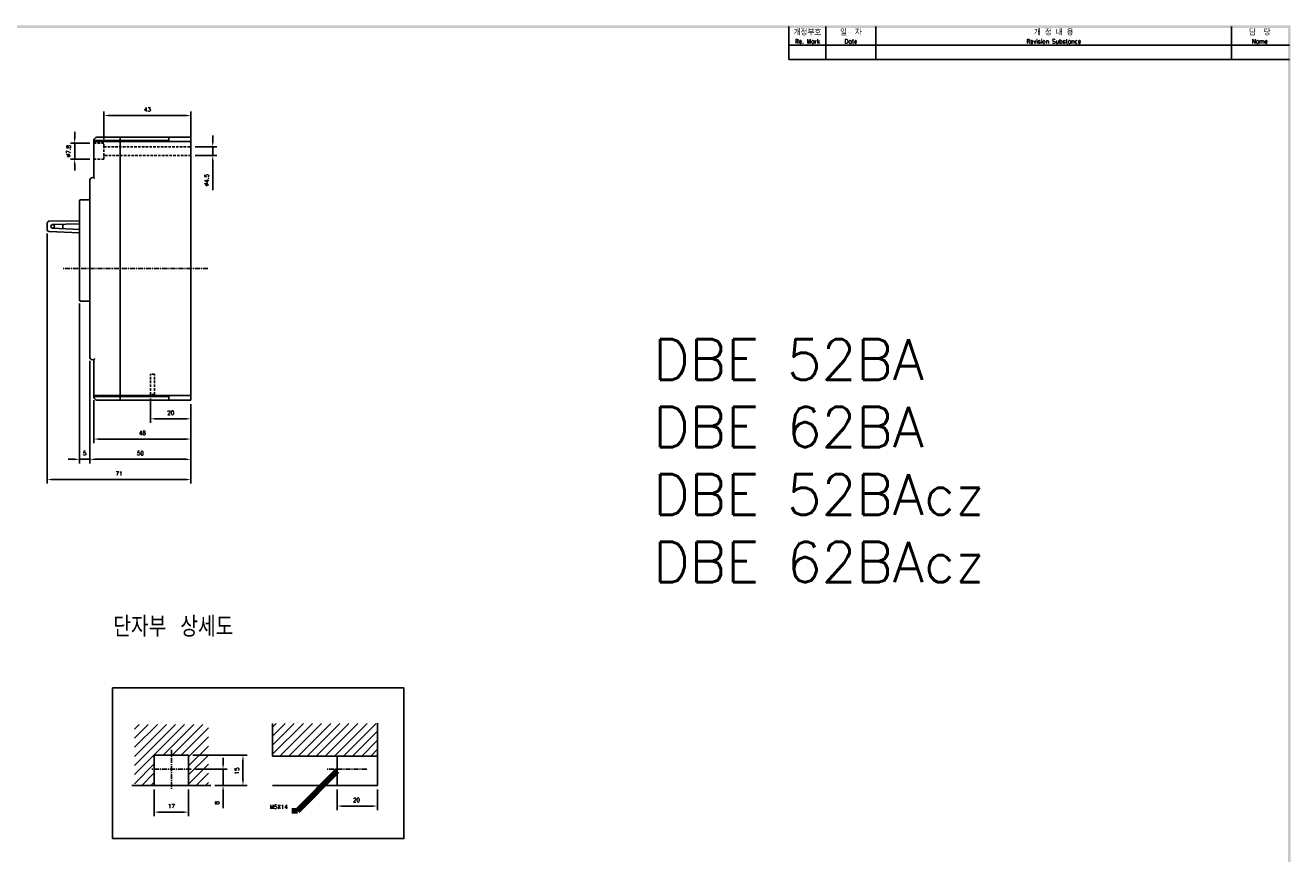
# Model space of a CAD drawing. Extents: x -26 to 1050, y -162 to 594.
# Tile 5 of 5: x 421 to 1045, y 180 to 589. Entities that reach past the tile are written whole.
import ezdxf

# ---------------------------------------------------------------- set-up
doc = ezdxf.new("R2010")
doc.units = 0
doc.header["$MEASUREMENT"] = 0
doc.linetypes.add('CENTER', pattern=[2, 1.25, -0.25, 0.25, -0.25])
doc.linetypes.add('HIDDEN', pattern=[0.375, 0.25, -0.125])
doc.layers.get('0').update_dxf_attribs({"linetype": 'CONTINUOUS'})
for name, color, linetype in [('cen', 1, 'CENTER'), ('di', 3, 'CONTINUOUS'), ('DIM', 3, 'CONTINUOUS'), ('dimtaxt', 3, 'CONTINUOUS'), ('dwg', 7, 'CONTINUOUS'), ('hi', 5, 'HIDDEN'), ('text', 3, 'CONTINUOUS')]:
    doc.layers.add(name, color=color, linetype=linetype)
doc.styles.add('KIM', font='ROMANS.shx', dxfattribs={"height": 5, "bigfont": 'GSG1.shx'})
doc.styles.get("Standard").update_dxf_attribs({"font": 'romans.shx', "height": 2, "bigfont": 'hgs.shx'})
doc.dimstyles.get("Standard").update_dxf_attribs({"dimscale": 0, "dimtxt": 2, "dimasz": 2, "dimexe": 0.5, "dimexo": 0.5, "dimgap": 1, "dimtad": 1, "dimdsep": 46, "dimtxsty": 'Standard', "dimcen": 0, "dimclrd": 3, "dimclre": 3, "dimclrt": 3, "dimadec": 0, "dimazin": 2, "dimtp": 0.1, "dimtm": 0.1, "dimtfac": 1, "dimtmove": 0, "dimatfit": 3, "dimfxl": 0, "dimtolj": 1, "dimarcsym": 0})
doc.dimstyles.new('STANDARD$0', dxfattribs={"dimtxt": 5, "dimasz": 5, "dimexe": 1, "dimexo": 2, "dimgap": 2, "dimtad": 1, "dimdec": 4, "dimzin": 12, "dimdsep": 46, "dimtxsty": 'KIM', "dimcen": -1, "dimdle": 0.1, "dimadec": 0, "dimazin": 0, "dimtfac": 1, "dimtdec": 4, "dimtmove": 0, "dimatfit": 3, "dimfxl": 0, "dimtolj": 1, "dimtzin": 0, "dimarcsym": 0})

# ---------------------------------------------------------------- blocks, each defined once
blk = doc.blocks.new('*D220')
at = {"layer": 'di'}
for p, q in [((518.4, 224.36), (518.4, 227.16)), ((504.63, 221.56), (520.4, 221.56)), ((518.4, 221.56), (518.4, 213.56)), ((514.38, 213.56), (520.4, 213.56)), ((518.4, 210.76), (518.4, 202.3))]:
    blk.add_line(p, q, dxfattribs=at)
for points in [[(517.93, 224.36), (518.86, 224.36), (518.4, 221.56)], [(517.93, 210.76), (518.86, 210.76), (518.4, 213.56)]]:
    blk.add_solid(points, dxfattribs=at)
at = {"layer": 'di', "insert": (515.4, 204.96), "char_height": 2, "attachment_point": 5, "rotation": 90}
blk.add_mtext('\\A1;8', dxfattribs=at)
blk = doc.blocks.new('*D196')
at = {"layer": 'di'}
for p, q in [((503.38, 228.56), (530.2, 228.56)), ((528.2, 216.36), (528.2, 225.76)), ((514.88, 213.56), (530.2, 213.56))]:
    blk.add_line(p, q, dxfattribs=at)
for points in [[(527.73, 225.76), (528.67, 225.76), (528.2, 228.56)], [(527.73, 216.36), (528.67, 216.36), (528.2, 213.56)]]:
    blk.add_solid(points, dxfattribs=at)
at = {"layer": 'di', "insert": (525.2, 220.74), "char_height": 2, "attachment_point": 5, "rotation": 90}
blk.add_mtext('\\A1;15', dxfattribs=at)
blk = doc.blocks.new('*D221')
at = {"layer": 'di'}
for p, q in [((574.66, 211.56), (574.66, 201.38)), ((594.66, 211.56), (594.66, 201.38)), ((577.46, 203.38), (591.86, 203.38))]:
    blk.add_line(p, q, dxfattribs=at)
for points in [[(577.46, 203.84), (577.46, 202.91), (574.66, 203.38)], [(591.86, 203.84), (591.86, 202.91), (594.66, 203.38)]]:
    blk.add_solid(points, dxfattribs=at)
at = {"layer": 'di', "insert": (584.23, 206.38), "char_height": 2, "attachment_point": 5}
blk.add_mtext('\\A1;20', dxfattribs=at)
blk = doc.blocks.new('*D201')
at = {"layer": 'di'}
for p, q in [((454.54, 403.83), (454.54, 382.64)), ((502.54, 401.83), (502.54, 382.64)), ((499.74, 384.64), (457.34, 384.64))]:
    blk.add_line(p, q, dxfattribs=at)
for points in [[(457.34, 385.11), (457.34, 384.18), (454.54, 384.64)], [(499.74, 385.11), (499.74, 384.18), (502.54, 384.64)]]:
    blk.add_solid(points, dxfattribs=at)
at = {"layer": 'di', "insert": (478.54, 387.64), "char_height": 2, "attachment_point": 5}
blk.add_mtext('\\A1;48', dxfattribs=at)
blk = doc.blocks.new('*D202')
at = {"layer": 'di'}
for p, q in [((482.54, 404.63), (482.54, 392.64)), ((502.54, 401.83), (502.54, 392.64)), ((485.34, 394.64), (499.74, 394.64))]:
    blk.add_line(p, q, dxfattribs=at)
for points in [[(485.34, 395.11), (485.34, 394.18), (482.54, 394.64)], [(499.74, 395.11), (499.74, 394.18), (502.54, 394.64)]]:
    blk.add_solid(points, dxfattribs=at)
at = {"layer": 'di', "insert": (492.54, 397.64), "char_height": 2, "attachment_point": 5}
blk.add_mtext('\\A1;20', dxfattribs=at)
blk = doc.blocks.new('*D203')
at = {"layer": 'di'}
for p, q in [((452.54, 423.33), (452.54, 372.64)), ((502.54, 401.83), (502.54, 372.64)), ((455.34, 374.64), (499.74, 374.64))]:
    blk.add_line(p, q, dxfattribs=at)
for points in [[(455.34, 375.11), (455.34, 374.18), (452.54, 374.64)], [(499.74, 375.11), (499.74, 374.18), (502.54, 374.64)]]:
    blk.add_solid(points, dxfattribs=at)
at = {"layer": 'di', "insert": (477.54, 377.64), "char_height": 2, "attachment_point": 5}
blk.add_mtext('\\A1;50', dxfattribs=at)
blk = doc.blocks.new('*D204')
at = {"layer": 'di'}
for p, q in [((447.54, 451.63), (447.54, 372.64)), ((452.54, 423.33), (452.54, 372.64)), ((444.74, 374.64), (441.94, 374.64)), ((447.54, 374.64), (452.54, 374.64)), ((455.34, 374.64), (458.14, 374.64))]:
    blk.add_line(p, q, dxfattribs=at)
for points in [[(444.74, 375.11), (444.74, 374.18), (447.54, 374.64)], [(455.34, 375.11), (455.34, 374.18), (452.54, 374.64)]]:
    blk.add_solid(points, dxfattribs=at)
at = {"layer": 'di', "insert": (450.04, 377.64), "char_height": 2, "attachment_point": 5}
blk.add_mtext('\\A1;5', dxfattribs=at)
blk = doc.blocks.new('*D205')
at = {"layer": 'di'}
for p, q in [((431.52, 486.23), (431.52, 362.64)), ((502.54, 401.83), (502.54, 362.64)), ((434.32, 364.64), (499.74, 364.64))]:
    blk.add_line(p, q, dxfattribs=at)
for points in [[(434.32, 365.11), (434.32, 364.18), (431.52, 364.64)], [(499.74, 365.11), (499.74, 364.18), (502.54, 364.64)]]:
    blk.add_solid(points, dxfattribs=at)
at = {"layer": 'di', "insert": (467.03, 367.64), "char_height": 2, "attachment_point": 5}
blk.add_mtext('\\A1;71', dxfattribs=at)
blk = doc.blocks.new('*D206')
at = {"layer": 'di'}
for p, q in [((484.38, 211.56), (484.38, 198.39)), ((501.38, 211.56), (501.38, 198.39)), ((487.18, 200.39), (498.58, 200.39))]:
    blk.add_line(p, q, dxfattribs=at)
for points in [[(487.18, 200.85), (487.18, 199.92), (484.38, 200.39)], [(498.58, 200.85), (498.58, 199.92), (501.38, 200.39)]]:
    blk.add_solid(points, dxfattribs=at)
at = {"layer": 'di', "insert": (492.88, 203.39), "char_height": 2, "attachment_point": 5}
blk.add_mtext('\\A1;17', dxfattribs=at)
blk = doc.blocks.new('*D214')
at = {"layer": 'di'}
for p, q in [((459.54, 532.73), (459.54, 546.43)), ((462.34, 544.43), (499.74, 544.43)), ((502.54, 531.03), (502.54, 546.43))]:
    blk.add_line(p, q, dxfattribs=at)
for points in [[(462.34, 544.9), (462.34, 543.96), (459.54, 544.43)], [(499.74, 544.9), (499.74, 543.96), (502.54, 544.43)]]:
    blk.add_solid(points, dxfattribs=at)
at = {"layer": 'di', "insert": (481.04, 547.43), "char_height": 2, "attachment_point": 5}
blk.add_mtext('\\A1;43', dxfattribs=at)
blk = doc.blocks.new('*D215')
at = {"layer": 'di'}
for p, q in [((445.13, 533.53), (445.13, 536.33)), ((452.54, 530.73), (443.13, 530.73)), ((445.13, 530.73), (445.13, 522.93)), ((452.54, 522.93), (443.13, 522.93)), ((445.13, 520.13), (445.13, 517.33))]:
    blk.add_line(p, q, dxfattribs=at)
for points in [[(444.66, 533.53), (445.6, 533.53), (445.13, 530.73)], [(444.66, 520.13), (445.6, 520.13), (445.13, 522.93)]]:
    blk.add_solid(points, dxfattribs=at)
at = {"layer": 'di', "insert": (442.13, 526.83), "char_height": 2, "attachment_point": 5, "rotation": 90}
blk.add_mtext('\\A1;%%C7.8', dxfattribs=at)
blk = doc.blocks.new('*D216')
at = {"layer": 'di'}
for p, q in [((513.28, 531.83), (513.28, 534.63)), ((504.54, 529.03), (515.28, 529.03)), ((513.28, 529.03), (513.28, 524.63)), ((504.54, 524.63), (515.28, 524.63)), ((513.28, 521.83), (513.28, 507.53))]:
    blk.add_line(p, q, dxfattribs=at)
for points in [[(512.82, 531.83), (513.75, 531.83), (513.28, 529.03)], [(512.82, 521.83), (513.75, 521.83), (513.28, 524.63)]]:
    blk.add_solid(points, dxfattribs=at)
at = {"layer": 'di', "insert": (510.28, 512.53), "char_height": 2, "attachment_point": 5, "rotation": 90}
blk.add_mtext('\\A1;%%C4.5', dxfattribs=at)

msp = doc.modelspace()

# ---------------------------------------------------------------- hatches: boundary and pattern name
at = {"layer": 'di'}
h = msp.add_hatch(dxfattribs=at)
h.set_pattern_fill('ANSI31', color=256, style=0)
h.set_pattern_definition([(45, (-455.962, -37.9208), (-2.245064, 2.245064), [])])
h.paths.add_polyline_path([(594.659, 244.18), (542.785, 244.18), (542.785, 228.064), (594.659, 228.064)])

# ---------------------------------------------------------------- linework, layer by layer
for p, q in [((454.541, 531.83), (454.541, 531.03)), ((454.541, 513.83), (454.541, 531.03)), ((467.541, 532.03), (454.872, 532.03)), ((455.041, 531.53), (467.541, 531.53)), ((456.541, 533.83), (467.541, 533.83)), ((467.541, 533.83), (467.541, 533.409)), ((467.541, 533.83), (491.541, 533.83)), ((467.541, 533.409), (467.541, 532.03)), ((467.541, 533.127), (467.541, 532.03)), ((467.541, 532.03), (467.541, 531.53)), ((491.541, 532.03), (467.541, 532.03)), ((467.541, 531.53), (467.541, 531.03)), ((467.541, 531.53), (502.541, 531.53)), ((467.541, 406.63), (467.541, 531.03)), ((491.541, 533.127), (491.541, 533.83)), ((491.541, 533.83), (502.541, 533.83)), ((491.541, 533.127), (491.541, 532.03)), ((502.541, 533.83), (502.541, 531.53)), ((502.541, 531.53), (502.541, 531.03)), ((502.541, 406.63), (502.541, 531.03)), ((452.541, 425.33), (452.541, 512.33)), ((454.041, 513.83), (454.541, 513.83)), ((447.541, 502.03), (447.541, 502.33)), ((447.541, 453.63), (447.541, 502.03)), ((448.041, 502.83), (452.541, 502.83)), ((431.565, 491.289), (431.522, 488.231)), ((432.478, 487.218), (447.541, 486.559)), ((447.541, 492.5), (432.55, 492.274)), ((434.199, 488.822), (447.541, 488.165)), ((447.541, 490.895), (434.225, 490.621)), ((439.258, 490.725), (439.227, 488.574)), ((447.541, 453.33), (447.541, 453.63)), ((452.541, 452.83), (448.041, 452.83)), ((454.541, 423.83), (454.041, 423.83)), ((454.541, 406.63), (454.541, 423.83)), ((454.541, 406.63), (454.541, 405.83)), ((467.541, 406.13), (455.041, 406.13)), ((467.541, 406.63), (467.541, 406.13)), ((467.541, 406.13), (467.541, 405.63)), ((502.541, 406.13), (467.541, 406.13)), ((502.541, 406.63), (502.541, 406.13)), ((502.541, 406.13), (502.541, 403.83)), ((467.541, 405.63), (454.872, 405.63)), ((467.541, 403.83), (456.541, 403.83)), ((467.541, 405.63), (467.541, 404.252)), ((491.541, 405.63), (467.541, 405.63)), ((467.541, 405.63), (467.541, 404.534)), ((467.541, 404.252), (467.541, 403.83)), ((491.541, 403.83), (467.541, 403.83)), ((491.541, 404.534), (491.541, 405.63)), ((491.541, 404.534), (491.541, 403.83)), ((491.541, 403.83), (502.541, 403.83))]:
    msp.add_line(p, q)
at = {"flags": 128}
for points in [[(454.541, 513.83), (454.551, 513.821), (454.579, 513.792), (454.625, 513.746), (454.688, 513.684), (454.763, 513.608), (454.85, 513.522), (454.944, 513.428), (455.041, 513.33)], [(454.541, 423.83), (454.551, 423.84), (454.579, 423.868), (454.625, 423.915), (454.688, 423.977), (454.763, 424.053), (454.85, 424.139), (454.944, 424.233), (455.041, 424.33)]]:
    msp.add_lwpolyline(points, dxfattribs=at)
for centre, radius, start, end in [((456.541, 531.83), 2, 146.484985, 180), ((455.041, 531.03), 0.5, 90, 180), ((456.541, 531.83), 2, 90, 146.484985), ((454.041, 512.33), 1.5, 90, 180), ((448.041, 502.33), 0.5, 90, 180), ((432.521, 488.217), 1, 179.179364, 267.49468), ((432.565, 491.274), 1, 90.864048, 179.179364), ((434.243, 489.721), 0.9, 91.179701, 267.179027), ((434.243, 489.721), 0.9, 267.179027, 91.179701), ((448.041, 453.33), 0.5, 180, 270), ((454.041, 425.33), 1.5, 180, 270), ((455.041, 406.63), 0.5, 180, 270), ((456.541, 405.83), 2, 180, 213.515015), ((456.541, 405.83), 2, 213.515015, 270)]:
    msp.add_arc(centre, radius, start, end)
for points, knots in [([(454.872, 532.03), (454.858, 532.032), (454.83, 532.035), (454.788, 532.059), (454.742, 532.11), (454.697, 532.216), (454.676, 532.408), (454.724, 532.67), (454.823, 532.845), (454.874, 532.935)], [0, 0, 0, 0, 0.040267, 0.0804511, 0.1399635, 0.2375155, 0.4121824, 0.7002159, 1, 1, 1, 1]), ([(454.874, 404.726), (454.81, 404.843), (454.708, 405.031), (454.679, 405.295), (454.701, 405.453), (454.74, 405.546), (454.782, 405.597), (454.826, 405.625), (454.857, 405.629), (454.872, 405.63)], [0, 0, 0, 0, 0.387354, 0.61907, 0.7644386, 0.8511352, 0.911015, 0.9554551, 1, 1, 1, 1])]:
    msp.add_open_spline(points, degree=3, knots=knots)
at = {"layer": 'cen', "ltscale": 2}
for p, q in [((510.882, 468.83), (438.882, 468.83)), ((492.884, 231.16), (492.884, 211.969)), ((502.63, 221.564), (483.138, 221.564)), ((589.278, 221.564), (569.786, 221.564))]:
    msp.add_line(p, q, dxfattribs=at)
at = {"layer": 'di'}
for p, q in [((474.612, 241.387), (476.967, 243.742)), ((474.612, 236.897), (481.457, 243.742)), ((474.612, 232.406), (485.947, 243.742)), ((474.612, 227.916), (490.438, 243.742)), ((474.612, 223.426), (494.928, 243.742)), ((474.612, 218.936), (499.418, 243.742)), ((488.731, 228.564), (503.908, 243.742)), ((493.221, 228.564), (508.398, 243.742)), ((497.711, 228.564), (511.157, 242.01)), ((501.384, 227.748), (511.157, 237.52)), ((501.384, 223.258), (511.157, 233.03)), ((501.384, 218.767), (511.157, 228.54)), ((474.612, 214.446), (484.384, 224.218)), ((478.221, 213.564), (484.384, 219.728)), ((501.384, 214.277), (511.157, 224.05)), ((505.162, 213.564), (511.157, 219.559)), ((482.711, 213.564), (484.384, 215.238)), ((509.652, 213.564), (511.157, 215.069))]:
    msp.add_line(p, q, dxfattribs=at)
msp.add_lwpolyline([(463.824, 261.756), (607.65, 261.756), (607.65, 187.363), (463.824, 187.363)], close=True, dxfattribs=at)
at = {"layer": 'dimtaxt'}
for p, q in [((815.933, 572.104), (815.933, 588.354)), ((840.633, 572.104), (840.633, 588.354)), ((1016.191, 572.104), (1016.191, 588.354)), ((797.733, 579.254), (1044.733, 579.254)), ((797.733, 572.104), (1044.733, 572.104))]:
    msp.add_line(p, q, dxfattribs=at)
at = {"layer": 'dwg', "color": 7}
for p, q in [((542.785, 228.064), (542.785, 244.18)), ((594.659, 213.564), (594.659, 244.261)), ((501.384, 228.564), (484.384, 228.564)), ((484.384, 228.564), (484.384, 213.564)), ((501.384, 228.564), (501.384, 213.564)), ((542.785, 228.064), (594.659, 228.064)), ((574.659, 213.564), (574.659, 228.064)), ((512.376, 213.564), (473.392, 213.564)), ((486.884, 213.564), (498.884, 213.564)), ((542.785, 213.564), (594.659, 213.564))]:
    msp.add_line(p, q, dxfattribs=at)
at = {"layer": 'dwg'}
for points in [[(-15.417, 589.004), (-14.117, 587.704), (1045.383, 589.004), (1044.083, 587.704)], [(1045.383, 589.004), (1044.083, 587.704), (1045.383, -157.196), (1044.083, -155.896)]]:
    msp.add_trace(points, dxfattribs=at)
at = {"layer": 'hi', "linetype": 'HIDDEN', "ltscale": 5}
for p, q in [((454.541, 530.73), (459.541, 530.73)), ((459.541, 529.08), (459.541, 530.73)), ((459.541, 524.58), (459.541, 529.08)), ((459.541, 529.03), (502.541, 529.03)), ((459.541, 522.93), (454.541, 522.93)), ((502.541, 524.63), (459.541, 524.63)), ((459.541, 522.93), (459.541, 524.58)), ((482.541, 406.63), (482.541, 416.63)), ((484.541, 416.63), (482.541, 416.63)), ((484.541, 406.63), (484.541, 416.63)), ((484.541, 406.63), (482.541, 406.63))]:
    msp.add_line(p, q, dxfattribs=at)
at = {"layer": 'text'}
msp.add_line((797.733, 572.104), (797.733, 588.354), dxfattribs=at)

# ---------------------------------------------------------------- texts
at = {"layer": 'di'}
for s, insert, char_height, width, attachment_point in [('개정부호\\P{\\H0.72727x;Re. Mark}', (806.833, 583.479), 2.86, 18.2, 5), ('{\\H1.1x;일  자}\\P{\\H0.8x;Date}', (828.283, 583.479), 2.6, 24.7, 5), ('{\\H1.1x;개 정 내 용\\P\\H0.72727x;Revision Substance}', (928.412, 583.479), 2.6, 175.55808, 5), ('담  당\\P{\\H0.72727x;Name}', (1030.137, 583.479), 2.86, 27.89192, 5), ('{\\Fromans,hgs|c129;단자부 상세도}', (464.18, 296.975), 10, 116.39597, 1)]:
    msp.add_mtext(s, dxfattribs=dict(at, insert=insert, char_height=char_height, width=width, attachment_point=attachment_point))
at = {"layer": 'di', "insert": (550.282, 201.991), "char_height": 2, "attachment_point": 9}
msp.add_mtext('M5X14', dxfattribs=at)
at = {"layer": 'DIM', "insert": (730.677, 433.939), "char_height": 20, "width": 782.77285, "attachment_point": 1}
msp.add_mtext('DBE 52BA\\PDBE 62BA\\PDBE 52BAcz\\PDBE 62BAcz', dxfattribs=at)

# ---------------------------------------------------------------- dimensions: what is measured, and where the dimension line sits
at = {"layer": 'di'}
for base, p1, p2, override, picture, middle in [((502.541, 544.431), (459.541, 530.73), (502.541, 529.03), {"dimtxt": 3, "dimasz": 2.8, "dimexe": 2, "dimdec": 2, "dimzin": 8, "dimtxsty": 'Standard', "dimcen": 0, "dimclrd": 256, "dimclre": 256, "dimclrt": 256, "dimadec": 2, "dimazin": 2, "dimtfac": 0.6, "dimtdec": 2, "dimtzin": 8, "dimlwd": 65535, "dimlwe": 65535, "dimarcsym": 1}, '*D214', (481.041, 544.431)), ((502.541, 364.644), (431.522, 488.231), (502.541, 403.83), {"dimtxt": 3, "dimasz": 2.8, "dimexe": 2, "dimdec": 1, "dimzin": 8, "dimtxsty": 'Standard', "dimcen": 0, "dimclrd": 256, "dimclre": 256, "dimclrt": 256, "dimadec": 2, "dimazin": 2, "dimtfac": 0.6, "dimtdec": 2, "dimtmove": 0, "dimtzin": 8, "dimlwd": 65535, "dimlwe": 65535, "dimarcsym": 1}, '*D205', (467.031, 364.644)), ((452.541, 374.644), (447.541, 453.63), (452.541, 425.33), {"dimtxt": 3, "dimasz": 2.8, "dimexe": 2, "dimdec": 2, "dimzin": 8, "dimtxsty": 'Standard', "dimcen": 0, "dimclrd": 256, "dimclre": 256, "dimclrt": 256, "dimadec": 2, "dimazin": 2, "dimtfac": 0.6, "dimtdec": 2, "dimtzin": 8, "dimlwd": 65535, "dimlwe": 65535, "dimarcsym": 1}, '*D204', (450.041, 374.644)), ((502.541, 374.644), (452.541, 425.33), (502.541, 403.83), {"dimtxt": 3, "dimasz": 2.8, "dimexe": 2, "dimdec": 2, "dimzin": 8, "dimtxsty": 'Standard', "dimcen": 0, "dimclrd": 256, "dimclre": 256, "dimclrt": 256, "dimadec": 2, "dimazin": 2, "dimtfac": 0.6, "dimtdec": 2, "dimtmove": 0, "dimtzin": 8, "dimlwd": 65535, "dimlwe": 65535, "dimarcsym": 1}, '*D203', (477.541, 374.644)), ((502.541, 394.644), (482.541, 406.63), (502.541, 403.83), {"dimtxt": 3, "dimasz": 2.8, "dimexe": 2, "dimdec": 2, "dimzin": 8, "dimtxsty": 'Standard', "dimcen": 0, "dimclrd": 256, "dimclre": 256, "dimclrt": 256, "dimadec": 2, "dimazin": 2, "dimtfac": 0.6, "dimtdec": 2, "dimtmove": 0, "dimtzin": 8, "dimlwd": 65535, "dimlwe": 65535, "dimarcsym": 1}, '*D202', (492.541, 394.644)), ((454.541, 384.644), (502.541, 403.83), (454.541, 405.83), {"dimtxt": 3, "dimasz": 2.8, "dimexe": 2, "dimdec": 2, "dimzin": 8, "dimtxsty": 'Standard', "dimcen": 0, "dimclrd": 256, "dimclre": 256, "dimclrt": 256, "dimadec": 2, "dimazin": 2, "dimtfac": 0.6, "dimtdec": 2, "dimtmove": 0, "dimtzin": 8, "dimlwd": 65535, "dimlwe": 65535, "dimarcsym": 1}, '*D201', (478.541, 384.644)), ((594.659, 203.377), (574.659, 213.564), (594.659, 213.564), {"dimtxt": 3, "dimasz": 2.8, "dimexe": 2, "dimdec": 2, "dimzin": 8, "dimtxsty": 'Standard', "dimcen": 0, "dimclrd": 256, "dimclre": 256, "dimclrt": 256, "dimadec": 2, "dimazin": 2, "dimtfac": 0.6, "dimtdec": 2, "dimtzin": 8, "dimlwd": 65535, "dimlwe": 65535, "dimarcsym": 1}, '*D221', (584.227, 203.377))]:
    dim = msp.add_linear_dim(base=base, p1=p1, p2=p2, dimstyle='STANDARD$0', override=override, dxfattribs=at)
    dim.commit()
    dim.dimension.update_dxf_attribs({"geometry": picture, "text_midpoint": middle, "dimtype": 160})
for base, p1, p2, text, picture, middle in [((445.129, 522.93), (454.541, 530.73), (454.541, 522.93), '%%C<>', '*D215', (445.129, 526.83)), ((513.283, 524.63), (502.541, 529.03), (502.541, 524.63), '%%C4.5', '*D216', (513.283, 512.53))]:
    dim = msp.add_linear_dim(base=base, p1=p1, p2=p2, angle=90, text=text, dimstyle='STANDARD$0', override={"dimtxt": 3, "dimasz": 2.8, "dimexe": 2, "dimdec": 2, "dimzin": 8, "dimtxsty": 'Standard', "dimcen": 0, "dimclrd": 256, "dimclre": 256, "dimclrt": 256, "dimadec": 2, "dimazin": 2, "dimtfac": 0.6, "dimtdec": 2, "dimtzin": 8, "dimlwd": 65535, "dimlwe": 65535, "dimarcsym": 1}, dxfattribs=at)
    dim.commit()
    dim.dimension.update_dxf_attribs({"geometry": picture, "text_midpoint": middle, "dimtype": 160})
for base, p1, p2, picture, middle in [((528.199, 228.564), (512.876, 213.564), (501.384, 228.564), '*D196', (528.199, 220.74)), ((518.397, 221.564), (512.376, 213.564), (502.63, 221.564), '*D220', (518.397, 204.964))]:
    dim = msp.add_linear_dim(base=base, p1=p1, p2=p2, angle=90, dimstyle='STANDARD$0', override={"dimtxt": 3, "dimasz": 2.8, "dimexe": 2, "dimdec": 2, "dimzin": 8, "dimtxsty": 'Standard', "dimcen": 0, "dimclrd": 256, "dimclre": 256, "dimclrt": 256, "dimadec": 2, "dimazin": 2, "dimtfac": 0.6, "dimtdec": 2, "dimtzin": 8, "dimlwd": 65535, "dimlwe": 65535, "dimarcsym": 1}, dxfattribs=at)
    dim.commit()
    dim.dimension.update_dxf_attribs({"geometry": picture, "text_midpoint": middle, "dimtype": 160})
dim = msp.add_linear_dim(base=(501.384, 200.386), p1=(484.384, 213.564), p2=(501.384, 213.564), dimstyle='STANDARD$0', override={"dimtxt": 3, "dimasz": 2.8, "dimexe": 2, "dimdec": 2, "dimzin": 8, "dimtxsty": 'Standard', "dimcen": 0, "dimclrd": 256, "dimclre": 256, "dimclrt": 256, "dimadec": 2, "dimazin": 2, "dimtfac": 0.6, "dimtdec": 2, "dimtzin": 8, "dimlwd": 65535, "dimlwe": 65535, "dimarcsym": 1}, dxfattribs=at)
dim.commit()
dim.dimension.update_dxf_attribs({"geometry": '*D206', "text_midpoint": (492.884, 203.386)})

# ---------------------------------------------------------------- leaders
msp.add_leader([(574.659, 220.814), (555.082, 200.991), (552.282, 200.991)], dimstyle='Standard', override={"dimscale": 1, "dimtxt": 3, "dimasz": 2.8, "dimexe": 2, "dimexo": 2, "dimgap": 2, "dimdle": 0.1, "dimclrd": 256, "dimclre": 256, "dimclrt": 256, "dimadec": 2, "dimtfac": 0.6, "dimlwd": 65535, "dimlwe": 65535, "dimarcsym": 1}, dxfattribs=at)

doc.saveas('drawing.dxf')
